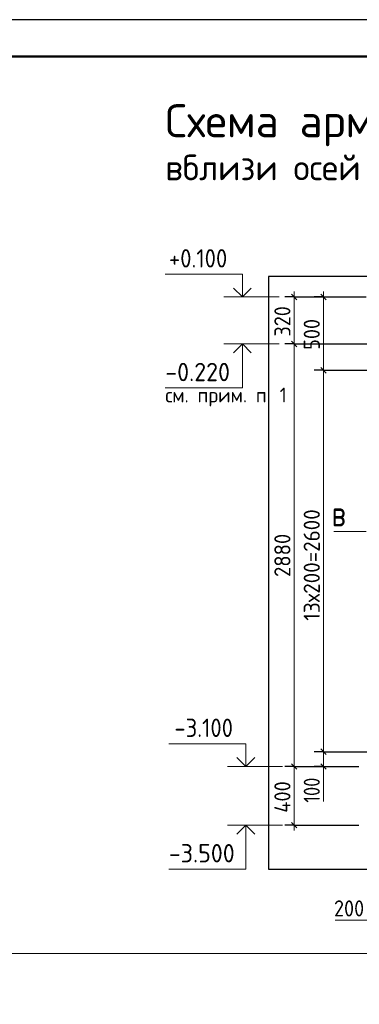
# Model space of a CAD drawing. Header units: millimetres. Extents: x 0 to 42000, y 0 to 29700.
# Tile 13 of 16: x 15112 to 19740, y 16278 to 29700. Entities that reach past the tile are written whole.
import ezdxf

# ---------------------------------------------------------------- set-up
doc = ezdxf.new("R2010")
doc.units = ezdxf.units.MM
for name, color, linetype, lineweight in [('Standard', 7, 'Continuous', 25), ('Высотные отметки', 7, 'Continuous', 25), ('Заголовок чертежа', 7, 'Continuous', 25), ('Позиционная метка линия выноска', 7, 'Continuous', 13), ('Размерная линия_ общее', 7, 'Continuous', 13), ('Сечения символ', 7, 'Continuous', 25)]:
    doc.layers.add(name, color=color, linetype=linetype, lineweight=lineweight)
doc.layers.add('Размерная выноска', color=7, linetype='Continuous')
doc.styles.add('ISOCPEUR', font='txt')

msp = doc.modelspace()

# ---------------------------------------------------------------- linework, layer by layer
at = {"layer": 'Standard', "color": 7, "linetype": 'Continuous', "lineweight": -3, "transparency": 33554687}
for p, q in [((19252, 25920), (19127, 25920)), ((19252, 25920), (19377, 25920)), ((19252, 25920), (19832, 25920)), ((19252, 24920), (19127, 24920)), ((19252, 24920), (19377, 24920)), ((19252, 24920), (20455, 24920)), ((19252, 19720), (19127, 19720)), ((19252, 19720), (19377, 19720)), ((19252, 19720), (20455, 19720)), ((19252, 19520), (19127, 19520)), ((19252, 19520), (19377, 19520)), ((19252, 19520), (19732, 19520))]:
    msp.add_line(p, q, dxfattribs=at)
at = {"layer": 'Standard', "color": 7, "linetype": 'Continuous', "lineweight": 25, "transparency": 33554687}
for p, q in [((19215, 25957), (19290, 25882)), ((19215, 24957), (19290, 24882)), ((19215, 19758), (19290, 19682)), ((19215, 19558), (19290, 19482))]:
    msp.add_line(p, q, dxfattribs=at)
at = {"layer": 'Standard', "color": 7, "linetype": 'Continuous', "lineweight": 13, "transparency": 33554687}
for p, q in [((19252, 25920), (19252, 25995)), ((19252, 24920), (19252, 19720)), ((19252, 19720), (19252, 19520)), ((19252, 19520), (19252, 19445))]:
    msp.add_line(p, q, dxfattribs=at)
at = {"layer": 'Standard', "color": 7, "linetype": 'Continuous', "lineweight": 25, "transparency": 33554687}
msp.add_lwpolyline([(0, 0), (42000, 0), (42000, 29700), (0, 29700), (0, 0)], close=True, dxfattribs=at)
at = {"layer": 'Standard', "color": 7, "linetype": 'Continuous', "lineweight": 50, "transparency": 33554687}
msp.add_lwpolyline([(2000, 29200), (41500, 29200), (41500, 500), (2000, 500), (2000, 29200)], close=True, dxfattribs=at)
at = {"layer": 'Standard', "color": 7, "linetype": 'Continuous', "lineweight": 13, "transparency": 33554687}
for points in [[(31777, 29200), (2000, 29200), (2000, 6000), (31777, 6000), (31777, 29200)], [(19252, 25920), (19252, 25103), (19252, 25103), (19252, 24920)], [(2000, 16969), (2000, 500), (24618, 500), (24618, 16969), (2000, 16969)]]:
    msp.add_lwpolyline(points, dxfattribs=at)
at = {"layer": 'Standard', "color": 254, "linetype": 'Continuous', "lineweight": 25, "true_color": 0xc4c4ff, "transparency": 33554687}
msp.add_lwpolyline([(18502, 18120), (25092, 18120), (25092, 26200), (18502, 26200), (18502, 18120)], dxfattribs=at)
at = {"layer": 'Высотные отметки', "color": 7, "linetype": 'Continuous', "lineweight": 35, "transparency": 33554687}
for p, q in [((18146, 25920), (18025, 26041)), ((18146, 25920), (18025, 26041)), ((18146, 25920), (18268, 26041)), ((18146, 25920), (18268, 26041)), ((18146, 25280), (18025, 25159)), ((18146, 25280), (18025, 25159)), ((18146, 25280), (18268, 25159)), ((18146, 25280), (18268, 25159)), ((18195, 19520), (18073, 19641)), ((18195, 19520), (18073, 19641)), ((18195, 19520), (18316, 19641)), ((18195, 19520), (18316, 19641)), ((18195, 18720), (18073, 18599)), ((18195, 18720), (18073, 18599)), ((18195, 18720), (18316, 18599)), ((18195, 18720), (18316, 18599))]:
    msp.add_line(p, q, dxfattribs=at)
at = {"layer": 'Высотные отметки', "color": 7, "linetype": 'Continuous', "lineweight": 13, "transparency": 33554687}
for p, q in [((18646, 25920), (17896, 25920)), ((18646, 25920), (17896, 25920)), ((18646, 25280), (17896, 25280)), ((18646, 25280), (17896, 25280)), ((18695, 19520), (17945, 19520)), ((18695, 19520), (17945, 19520)), ((18695, 18720), (17945, 18720)), ((18695, 18720), (17945, 18720))]:
    msp.add_line(p, q, dxfattribs=at)
for points in [[(18146, 25920), (18146, 26230), (17096, 26230)], [(18146, 25920), (18146, 26230), (17096, 26230)], [(18146, 25280), (18146, 24680), (17096, 24680)], [(18146, 25280), (18146, 24680), (17096, 24680)], [(18195, 19520), (18195, 19830), (17145, 19830)], [(18195, 19520), (18195, 19830), (17145, 19830)], [(18195, 18720), (18195, 18120), (17145, 18120)], [(18195, 18720), (18195, 18120), (17145, 18120)]]:
    msp.add_lwpolyline(points, dxfattribs=at)
at = {"layer": 'Позиционная метка линия выноска', "color": 7, "linetype": 'Continuous', "lineweight": 13, "transparency": 33554687}
msp.add_line((19395, 22724), (19835, 22724), dxfattribs=at)
at = {"layer": 'Размерная выноска', "color": 7, "linetype": 'Continuous', "lineweight": 13, "transparency": 33554687}
for p, q in [((19252, 19520), (19252, 19040)), ((19932, 17425), (19412, 17425))]:
    msp.add_line(p, q, dxfattribs=at)
at = {"layer": 'Размерная линия_ общее', "color": 253, "linetype": 'Continuous', "lineweight": -3, "true_color": 0xa0a0a0, "transparency": 33554687}
for p, q in [((18852, 25920), (18727, 25920)), ((18852, 25920), (18977, 25920)), ((18852, 25920), (19832, 25920)), ((18852, 25280), (18727, 25280)), ((18852, 25280), (18977, 25280)), ((18852, 25280), (20232, 25280)), ((18852, 19520), (18727, 19520)), ((18852, 19520), (18977, 19520)), ((18852, 19520), (19732, 19520)), ((18852, 18720), (18727, 18720)), ((18852, 18720), (18977, 18720)), ((18852, 18720), (19732, 18720))]:
    msp.add_line(p, q, dxfattribs=at)
at = {"layer": 'Размерная линия_ общее', "color": 7, "linetype": 'Continuous', "lineweight": 25, "transparency": 33554687}
for p, q in [((18815, 25957), (18890, 25882)), ((18815, 25317), (18890, 25242)), ((18815, 19558), (18890, 19482)), ((18815, 18758), (18890, 18682))]:
    msp.add_line(p, q, dxfattribs=at)
at = {"layer": 'Размерная линия_ общее', "color": 7, "linetype": 'Continuous', "lineweight": 13, "transparency": 33554687}
for p, q in [((18852, 25920), (18852, 25995)), ((18852, 25280), (18852, 19520)), ((18852, 19520), (18852, 18720)), ((18852, 18720), (18852, 18645))]:
    msp.add_line(p, q, dxfattribs=at)
msp.add_lwpolyline([(18852, 25920), (18852, 25282), (18852, 25282), (18852, 25280)], dxfattribs=at)

# ---------------------------------------------------------------- texts
at = {"layer": 'Standard', "color": 7, "linetype": 'Continuous', "lineweight": 25, "transparency": 33554687, "char_height": 220, "attachment_point": 7, "rotation": 90, "style": 'ISOCPEUR'}
for s, insert, width in [('\\W0.91;500', (19202, 25200), 561.99), ('\\W0.95;13х200=2600', (19202, 21506), 1753.13), ('\\W0.83;100', (19202, 19026), 508.57)]:
    msp.add_mtext(s, dxfattribs=dict(at, insert=insert, width=width))
at = {"layer": 'Высотные отметки', "color": 7, "linetype": 'Continuous', "lineweight": 25, "transparency": 33554687, "char_height": 250, "attachment_point": 7, "style": 'ISOCPEUR'}
for s, insert, width in [('\\W0.90;+0.100', (17146, 26322), 1011.77), ('\\W0.95;-0.220', (17096, 24772), 1067.87), ('\\W0.90;-3.100', (17220, 19922), 1011.77), ('\\W0.95;-3.500', (17145, 18212), 1067.87)]:
    msp.add_mtext(s, dxfattribs=dict(at, insert=insert, width=width))
at = {"layer": 'Высотные отметки', "color": 7, "linetype": 'Continuous', "lineweight": 18, "transparency": 33554687, "insert": (17096, 24429), "char_height": 200, "width": 1734.65, "attachment_point": 7, "style": 'ISOCPEUR'}
msp.add_mtext('\\W0.95;см. прим. п. 1', dxfattribs=at)
at = {"layer": 'Заголовок чертежа', "color": 7, "linetype": 'Continuous', "lineweight": 50, "transparency": 33554687, "attachment_point": 7, "style": 'ISOCPEUR'}
for s, insert, char_height, width in [('\\W0.99;Схема армирования стены', (17096, 27975), 450, 7688.12), ('\\W0.97;вблизи осей 1/1 и 1/3 (выход из подвала)', (17096, 27455), 350, 9334.99)]:
    msp.add_mtext(s, dxfattribs=dict(at, insert=insert, char_height=char_height, width=width))
at = {"layer": 'Размерная линия_ общее', "color": 7, "linetype": 'Continuous', "lineweight": 25, "transparency": 33554687, "char_height": 220, "attachment_point": 7, "rotation": 90, "style": 'ISOCPEUR'}
for s, insert, width in [('\\W0.91;320', (18802, 25380), 561.99), ('\\W0.93;2880', (18802, 22103), 718.1), ('\\W0.92;400', (18802, 18889), 584.45)]:
    msp.add_mtext(s, dxfattribs=dict(at, insert=insert, width=width))
at = {"layer": 'Размерная линия_ общее', "color": 7, "linetype": 'Continuous', "lineweight": 25, "transparency": 33554687, "insert": (19395, 17475), "char_height": 220, "width": 562, "attachment_point": 7, "style": 'ISOCPEUR'}
msp.add_mtext('\\W0.91;200', dxfattribs=at)
at = {"layer": 'Сечения символ', "color": 7, "linetype": 'Continuous', "lineweight": 35, "transparency": 33554687, "insert": (19364, 22792), "char_height": 350, "width": 380.81, "attachment_point": 7, "style": 'ISOCPEUR'}
msp.add_mtext('\\W0.78;в', dxfattribs=at)

doc.saveas('drawing.dxf')
